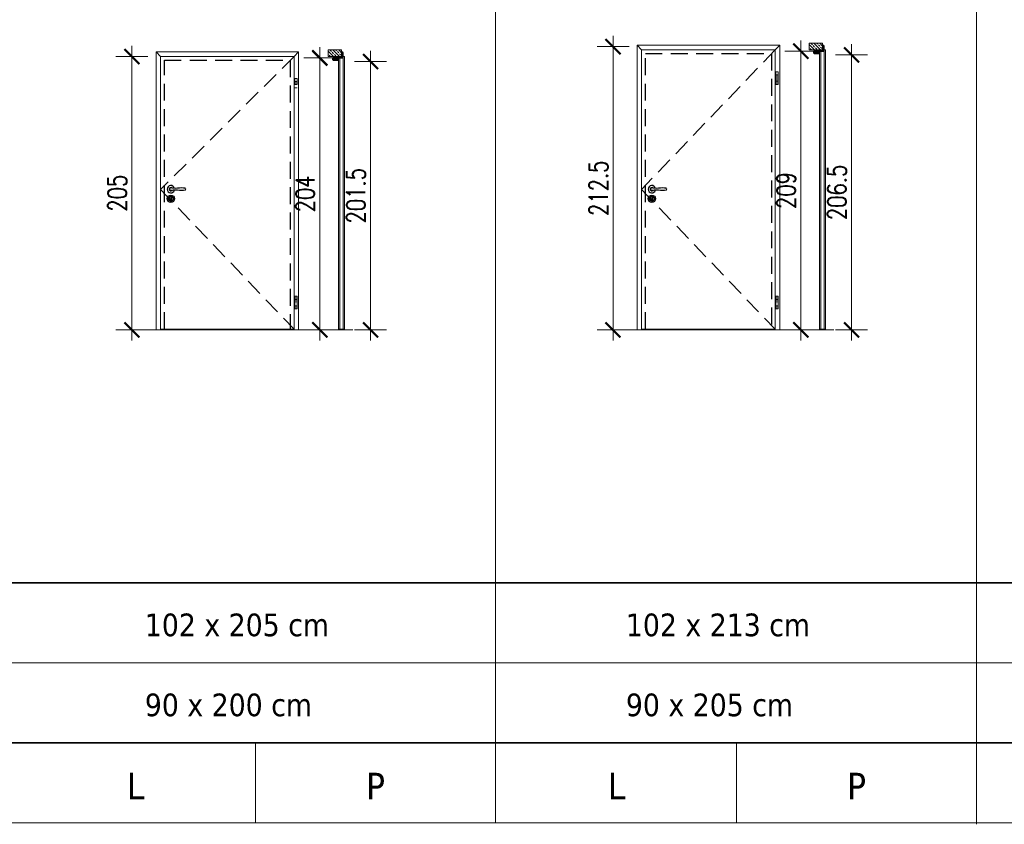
# Model space of a CAD drawing. Header units: millimetres. Extents: x 23192 to 149900, y -396339 to -79279.
# Tile 59 of 136: x 70063 to 70802, y -211348 to -210744. Entities that reach past the tile are written whole.
import ezdxf

# ---------------------------------------------------------------- set-up
doc = ezdxf.new("R2010")
doc.units = ezdxf.units.MM
doc.linetypes.add('CENTER', pattern=[0.6, 0.375, -0.075, 0.075, -0.075])
doc.linetypes.add('DASHED', pattern=[19.05, 12.7, -6.35])
doc.layers.get('0').update_dxf_attribs({"lineweight": 0})
for name, color, linetype, lineweight in [('0_LEGENDA', 7, 'Continuous', 13), ('Drzwi - hatch', 8, 'Continuous', 5), ('Drzwi KRAWĘDZIE', 7, 'Continuous', 20), ('KOREkty', 190, 'Continuous', 35)]:
    doc.layers.add(name, color=color, linetype=linetype, lineweight=lineweight)
for name, color, linetype in [('Drzwi - klamki', 150, 'Continuous'), ('Drzwi PRZER-DUŻA', 240, 'DASHED'), ('GRUBA', 4, 'Continuous')]:
    doc.layers.add(name, color=color, linetype=linetype)
doc.styles.add('ARIAL', font='tahoma.ttf')
doc.styles.add('SIMPLEX', font='simplex.shx', dxfattribs={"width": 0.77})
doc.dimstyles.new('OL PB 200', dxfattribs={"dimscale": 4, "dimtxt": 3.5, "dimasz": 0.2, "dimexe": 10, "dimexo": 10, "dimgap": 1, "dimtad": 1, "dimdec": 1, "dimrnd": 0.5, "dimzin": 9, "dimdsep": 46, "dimtxsty": 'SIMPLEX', "dimblk": 'thick_MSz', "dimcen": 0.1, "dimdle": 8, "dimse1": 1, "dimse2": 1, "dimclrd": 256, "dimclre": 256, "dimclrt": 3, "dimadec": 1, "dimazin": 2, "dimtfac": 1, "dimtdec": 1, "dimtix": 1, "dimtofl": 0, "dimtmove": 2, "dimatfit": 3, "dimldrblk": 'thick_MSz', "dimfxl": 10, "dimfxlon": 1, "dimtolj": 1, "dimlwd": -1, "dimlwe": -1, "dimarcsym": 0})

# ---------------------------------------------------------------- blocks, each defined once
blk = doc.blocks.new('thick_MSz')
for p, q in [((0, 15), (0, -15)), ((-10, 0), (10, 0))]:
    blk.add_line(p, q)
at = {"const_width": 2, "elevation": 2}
blk.add_lwpolyline([(-7.07, -7.07), (7.07, 7.07)], dxfattribs=at)
blk = doc.blocks.new('*D53')
at = {"layer": '0_LEGENDA', "transparency": 16777216}
blk.add_line((70288.11, -210773.89), (70288.11, -210976.29), dxfattribs=at)
at = {"layer": 'DEFPOINTS', "color": 0, "transparency": 16777216}
for p in [(70294.29, -210773.09), (70288.11, -210977.09), (70294.29, -210977.09)]:
    blk.add_point(p, dxfattribs=at)
at = {"layer": '0_LEGENDA', "transparency": 16777216, "xscale": 0.8, "yscale": 0.8, "zscale": 0.8}
for p, rotation in [((70288.11, -210773.09), 90), ((70288.11, -210977.09), 270)]:
    blk.add_blockref('thick_MSz', p, dxfattribs=dict(at, rotation=rotation))
at = {"layer": '0_LEGENDA', "color": 3, "transparency": 16777216, "insert": (70277.11, -210875.09), "char_height": 14, "attachment_point": 5, "rotation": 90, "style": 'SIMPLEX'}
blk.add_mtext('\\A1;204', dxfattribs=at)
blk = doc.blocks.new('*D54')
at = {"layer": '0_LEGENDA', "transparency": 16777216}
blk.add_line((70147.21, -210772.89), (70147.21, -210976.29), dxfattribs=at)
at = {"layer": 'DEFPOINTS', "color": 0, "transparency": 16777216}
for p in [(70294.29, -210772.09), (70147.21, -210977.09), (70304.77, -210977.09)]:
    blk.add_point(p, dxfattribs=at)
at = {"layer": '0_LEGENDA', "transparency": 16777216, "xscale": 0.8, "yscale": 0.8, "zscale": 0.8}
for p, rotation in [((70147.21, -210772.09), 90), ((70147.21, -210977.09), 270)]:
    blk.add_blockref('thick_MSz', p, dxfattribs=dict(at, rotation=rotation))
at = {"layer": '0_LEGENDA', "color": 3, "transparency": 16777216, "insert": (70136.21, -210874.59), "char_height": 14, "attachment_point": 5, "rotation": 90, "style": 'SIMPLEX'}
blk.add_mtext('\\A1;205', dxfattribs=at)
blk = doc.blocks.new('*D55')
at = {"layer": '0_LEGENDA', "transparency": 16777216}
blk.add_line((70326.21, -210776.64), (70326.21, -210976.29), dxfattribs=at)
at = {"layer": 'DEFPOINTS', "color": 0, "transparency": 16777216}
for p in [(70299.93, -210775.84), (70299.93, -210977.09), (70326.21, -210977.09)]:
    blk.add_point(p, dxfattribs=at)
at = {"layer": '0_LEGENDA', "transparency": 16777216, "xscale": 0.8, "yscale": 0.8, "zscale": 0.8}
for p, rotation in [((70326.21, -210775.84), 90), ((70326.21, -210977.09), 270)]:
    blk.add_blockref('thick_MSz', p, dxfattribs=dict(at, rotation=rotation))
at = {"layer": '0_LEGENDA', "color": 3, "transparency": 16777216, "insert": (70315.21, -210876.47), "char_height": 14, "attachment_point": 5, "rotation": 90, "style": 'SIMPLEX'}
blk.add_mtext('\\A1;201.5', dxfattribs=at)
blk = doc.blocks.new('*D182')
at = {"layer": '0_LEGENDA', "transparency": 16777216}
blk.add_line((70648.99, -210768.89), (70648.99, -210976.29), dxfattribs=at)
at = {"layer": 'DEFPOINTS', "color": 0, "transparency": 16777216}
for p in [(70655.18, -210768.09), (70648.99, -210977.09), (70655.18, -210977.09)]:
    blk.add_point(p, dxfattribs=at)
at = {"layer": '0_LEGENDA', "transparency": 16777216, "xscale": 0.8, "yscale": 0.8, "zscale": 0.8}
for p, rotation in [((70648.99, -210768.09), 90), ((70648.99, -210977.09), 270)]:
    blk.add_blockref('thick_MSz', p, dxfattribs=dict(at, rotation=rotation))
at = {"layer": '0_LEGENDA', "color": 3, "transparency": 16777216, "insert": (70637.99, -210872.59), "char_height": 14, "attachment_point": 5, "rotation": 90, "style": 'SIMPLEX'}
blk.add_mtext('\\A1;209', dxfattribs=at)
blk = doc.blocks.new('*D183')
at = {"layer": '0_LEGENDA', "transparency": 16777216}
blk.add_line((70508.1, -210765.39), (70508.1, -210976.29), dxfattribs=at)
at = {"layer": 'DEFPOINTS', "color": 0, "transparency": 16777216}
for p in [(70665.66, -210764.59), (70508.1, -210977.09), (70665.66, -210977.09)]:
    blk.add_point(p, dxfattribs=at)
at = {"layer": '0_LEGENDA', "transparency": 16777216, "xscale": 0.8, "yscale": 0.8, "zscale": 0.8}
for p, rotation in [((70508.1, -210764.59), 90), ((70508.1, -210977.09), 270)]:
    blk.add_blockref('thick_MSz', p, dxfattribs=dict(at, rotation=rotation))
at = {"layer": '0_LEGENDA', "color": 3, "transparency": 16777216, "insert": (70497.1, -210870.84), "char_height": 14, "attachment_point": 5, "rotation": 90, "style": 'SIMPLEX'}
blk.add_mtext('\\A1;212.5', dxfattribs=at)
blk = doc.blocks.new('*D184')
at = {"layer": '0_LEGENDA', "transparency": 16777216}
blk.add_line((70687.09, -210771.64), (70687.09, -210976.29), dxfattribs=at)
at = {"layer": 'DEFPOINTS', "color": 0, "transparency": 16777216}
for p in [(70660.81, -210770.84), (70660.81, -210977.09), (70687.09, -210977.09)]:
    blk.add_point(p, dxfattribs=at)
at = {"layer": '0_LEGENDA', "transparency": 16777216, "xscale": 0.8, "yscale": 0.8, "zscale": 0.8}
for p, rotation in [((70687.09, -210770.84), 90), ((70687.09, -210977.09), 270)]:
    blk.add_blockref('thick_MSz', p, dxfattribs=dict(at, rotation=rotation))
at = {"layer": '0_LEGENDA', "color": 3, "transparency": 16777216, "insert": (70676.09, -210873.97), "char_height": 14, "attachment_point": 5, "rotation": 90, "style": 'SIMPLEX'}
blk.add_mtext('\\A1;206.5', dxfattribs=at)

msp = doc.modelspace()

# ---------------------------------------------------------------- hatches: boundary and pattern name
at = {"layer": 'Drzwi - hatch'}
h = msp.add_hatch(dxfattribs=at)
h.set_pattern_fill('ANSI33', color=256, scale=0.5, angle=-90)
h.set_pattern_definition([(315, (66298.3618, -211037.672), (2.245064, 2.245064), []), (315, (66298.3618, -211039.917), (2.245064, 2.245064), [1.5875, -0.79375])])
h.paths.add_polyline_path([(70294.293, -210767.091), (70294.293, -210772.091), (70304.493, -210772.091), (70304.493, -210767.091)])
h = msp.add_hatch(dxfattribs=at)
h.set_pattern_fill('ANSI33', color=256, scale=0.5, angle=-90)
h.set_pattern_definition([(315, (66659.2455, -211032.6716), (2.245064, 2.245064), []), (315, (66659.2455, -211034.9167), (2.245064, 2.245064), [1.5875, -0.79375])])
h.paths.add_polyline_path([(70655.177, -210762.091), (70655.177, -210767.091), (70665.377, -210767.091), (70665.377, -210762.091)])
h = msp.add_hatch(dxfattribs=at)
h.set_pattern_fill('AR-CONC', color=256, scale=0.003, angle=-90)
h.set_pattern_definition([(320, (67204.75953, -210537.8616), (-0.047817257, -0.546554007), [0.05715, -0.62865]), (265, (67204.7595, -210537.8616), (0.57317054, 0.10573026), [0.04572, -0.50292175]), (10.451445, (67204.75554, -210537.90713), (0.525353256, -0.44082374), [0.04857003, -0.53427073]), (316.1842, (67204.9119, -210537.8616), (-0.12612698, -0.81323712), [0.085725, -0.942975]), (6.635558, (67204.9014, -210537.92935), (0.74227837, -0.7122124), [0.07285507, -0.80140682]), (261.18415, (67204.9119, -210537.8616), (0.74227837, -0.7122124), [0.0685799, -0.7543792]), (291, (67204.87383, -210537.9378), (-0.306795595, -0.454843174), [0.05715, -0.62865]), (236, (67204.8738, -210537.9378), (0.5525639, -0.185406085), [0.04572, -0.50292]), (341.451445, (67204.84826, -210537.9757), (0.24576831, -0.64024926), [0.04857003, -0.53426981]), (307.5, (67204.75953, -210537.86158), (0.253665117, -0.00926581), [0, -0.496824, 0, -0.51054, 0, -0.504825]), (277.5, (67204.75953, -210537.86158), (0.300541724, -0.200458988), [0, -0.291084, 0, -0.485394, 0, -0.192405]), (237.5, (67204.75953, -210537.69165), (-0.017186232, -0.406771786), [0, -0.1905, 0, -0.59436, 0, -0.78867]), (227.5, (67204.75953, -210537.61545), (0.076279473, -0.444387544), [0, -0.24765, 0, -0.394716, 0, -0.56007])])
h.paths.add_polyline_path([(70659.217, -210769.661, -0.4142136), (70659.057, -210769.501), (70659.057, -210767.931, -0.4142136), (70659.217, -210767.771), (70659.777, -210767.771), (70659.777, -210767.591), (70659.217, -210767.591), (70659.217, -210767.091), (70665.377, -210767.091), (70666.097, -210767.091), (70666.097, -210767.451, -0.4142136), (70665.937, -210767.611), (70661.737, -210767.611, 0.4142136), (70661.397, -210767.951), (70661.397, -210769.131, 0.4142136), (70661.737, -210769.471), (70662.402, -210769.471, -1), (70662.402, -210769.661)])
h.paths.add_polyline_path([(70665.377, -210767.091), (70665.377, -210763.771), (70665.937, -210763.771, -0.4142136), (70666.097, -210763.931), (70666.097, -210766.391), (70666.097, -210767.091)])
h = msp.add_hatch(dxfattribs=at)
h.set_pattern_fill('AR-CONC', color=256, scale=0.003, angle=-90)
h.set_pattern_definition([(320, (66843.87587, -210542.86183), (-0.047817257, -0.546554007), [0.05715, -0.62865]), (265, (66843.87587, -210542.8618), (0.57317054, 0.10573026), [0.04572, -0.50292175]), (10.451445, (66843.8719, -210542.90737), (0.525353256, -0.44082374), [0.04857003, -0.53427073]), (316.1842, (66844.0283, -210542.8618), (-0.12612698, -0.81323712), [0.085725, -0.942975]), (6.635558, (66844.01776, -210542.9296), (0.74227837, -0.7122124), [0.07285507, -0.80140682]), (261.18415, (66844.0283, -210542.8618), (0.74227837, -0.7122124), [0.0685799, -0.7543792]), (291, (66843.99017, -210542.93803), (-0.306795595, -0.454843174), [0.05715, -0.62865]), (236, (66843.99017, -210542.938), (0.5525639, -0.185406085), [0.04572, -0.50292]), (341.451445, (66843.9646, -210542.97593), (0.24576831, -0.64024926), [0.04857003, -0.53426981]), (307.5, (66843.87587, -210542.86183), (0.253665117, -0.00926581), [0, -0.496824, 0, -0.51054, 0, -0.504825]), (277.5, (66843.87587, -210542.86183), (0.300541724, -0.200458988), [0, -0.291084, 0, -0.485394, 0, -0.192405]), (237.5, (66843.87587, -210542.6919), (-0.017186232, -0.406771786), [0, -0.1905, 0, -0.59436, 0, -0.78867]), (227.5, (66843.87587, -210542.6157), (0.076279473, -0.444387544), [0, -0.24765, 0, -0.394716, 0, -0.56007])])
h.paths.add_polyline_path([(70298.333, -210774.661, -0.4142136), (70298.173, -210774.501), (70298.173, -210772.931, -0.4142136), (70298.333, -210772.771), (70298.893, -210772.771), (70298.893, -210772.591), (70298.333, -210772.591), (70298.333, -210772.091), (70304.493, -210772.091), (70305.213, -210772.091), (70305.213, -210772.451, -0.4142136), (70305.053, -210772.611), (70300.853, -210772.611, 0.4142136), (70300.513, -210772.951), (70300.513, -210774.131, 0.4142136), (70300.853, -210774.471), (70301.518, -210774.471, -1), (70301.518, -210774.661)])
h.paths.add_polyline_path([(70304.493, -210772.091), (70304.493, -210768.771), (70305.053, -210768.771, -0.4142136), (70305.213, -210768.931), (70305.213, -210771.391), (70305.213, -210772.091)])

# ---------------------------------------------------------------- linework, layer by layer
at = {"linetype": 'CENTER', "ltscale": 0.5}
for p, q in [((70270.113, -210788.46), (70270.113, -210792.96)), ((70630.996, -210783.46), (70630.996, -210792.96)), ((70270.113, -210951.841), (70270.113, -210961.341)), ((70630.996, -210951.841), (70630.996, -210961.341))]:
    msp.add_line(p, q, dxfattribs=at)
at = {"linetype": 'DASHED'}
for points in [[(70629.746, -210766.991), (70529.546, -210871.791), (70629.746, -210976.591)], [(70268.863, -210771.991), (70168.663, -210871.791), (70268.863, -210976.591)]]:
    msp.add_lwpolyline(points, dxfattribs=at)
at = {"layer": '0_LEGENDA', "linetype": 'ByBlock', "ltscale": 5}
for p, q in [((70419.923, -211346.754), (70419.923, -210174.457)), ((70780.803, -211347.909), (70780.803, -210175.611)), ((67487.721, -211166.755), (76924.798, -211166.749)), ((67487.721, -211226.755), (76924.742, -211226.749)), ((67487.721, -211286.755), (76924.686, -211286.749)), ((67487.721, -211286.755), (76924.686, -211286.753)), ((70239.922, -211286.754), (70239.922, -211346.755)), ((70600.806, -211286.754), (70600.806, -211346.754)), ((67487.721, -211346.755), (76924.63, -211346.749))]:
    msp.add_line(p, q, dxfattribs=at)
at = {"layer": 'Drzwi - klamki'}
for p, q in [((70300.693, -210773.012), (70300.693, -210774.141)), ((70300.693, -210774.141), (70300.829, -210774.276)), ((70300.708, -210772.976), (70300.879, -210772.806)), ((70301.086, -210773.091), (70300.793, -210773.091)), ((70300.793, -210773.091), (70300.793, -210774.041)), ((70301.299, -210774.041), (70300.793, -210774.041)), ((70300.835, -210772.991), (70300.949, -210772.876)), ((70300.993, -210772.991), (70300.835, -210772.991)), ((70300.835, -210774.141), (70300.899, -210774.206)), ((70301.013, -210774.141), (70300.835, -210774.141)), ((70301.086, -210773.091), (70300.966, -210773.577)), ((70300.966, -210773.577), (70301.299, -210774.041)), ((70300.993, -210772.991), (70301.179, -210772.806)), ((70301.013, -210774.141), (70301.148, -210774.276)), ((70301.189, -210773.091), (70301.074, -210773.556)), ((70301.074, -210773.556), (70301.436, -210774.061)), ((70301.135, -210772.991), (70301.249, -210772.876)), ((70301.293, -210772.991), (70301.135, -210772.991)), ((70301.154, -210774.141), (70301.219, -210774.206)), ((70301.289, -210774.141), (70301.154, -210774.141)), ((70301.393, -210773.091), (70301.189, -210773.091)), ((70301.293, -210772.991), (70301.479, -210772.806)), ((70301.334, -210774.213), (70301.295, -210774.291)), ((70301.393, -210773.091), (70301.393, -210773.419)), ((70301.435, -210772.991), (70301.549, -210772.876)), ((70301.435, -210772.991), (70301.493, -210773.012)), ((70301.493, -210773.012), (70301.493, -210773.419)), ((70301.493, -210774.291), (70301.634, -210774.305)), ((70301.548, -210773.469), (70301.929, -210773.432)), ((70301.558, -210773.568), (70301.9, -210773.535)), ((70301.943, -210773.838), (70301.943, -210773.575)), ((70302.043, -210773.855), (70302.043, -210773.531)), ((70302.193, -210772.991), (70302.193, -210772.791)), ((70302.193, -210772.791), (70303.193, -210772.791)), ((70302.206, -210772.791), (70302.193, -210772.803)), ((70302.304, -210772.791), (70302.193, -210772.902)), ((70302.307, -210772.991), (70302.193, -210772.878)), ((70302.208, -210772.991), (70302.193, -210772.976)), ((70303.193, -210772.991), (70302.193, -210772.991)), ((70302.403, -210772.791), (70302.203, -210772.991)), ((70302.406, -210772.991), (70302.206, -210772.791)), ((70302.502, -210772.791), (70302.302, -210772.991)), ((70302.504, -210772.991), (70302.304, -210772.791)), ((70302.601, -210772.791), (70302.401, -210772.991)), ((70302.603, -210772.991), (70302.403, -210772.791)), ((70302.699, -210772.791), (70302.499, -210772.991)), ((70302.702, -210772.991), (70302.502, -210772.791)), ((70302.798, -210772.791), (70302.598, -210772.991)), ((70302.801, -210772.991), (70302.601, -210772.791)), ((70302.897, -210772.791), (70302.697, -210772.991)), ((70302.899, -210772.991), (70302.699, -210772.791)), ((70302.996, -210772.791), (70302.796, -210772.991)), ((70302.998, -210772.991), (70302.798, -210772.791)), ((70303.095, -210772.791), (70302.895, -210772.991)), ((70303.097, -210772.991), (70302.897, -210772.791)), ((70303.193, -210772.791), (70302.993, -210772.991)), ((70303.193, -210772.989), (70302.996, -210772.791)), ((70303.193, -210772.89), (70303.092, -210772.991)), ((70303.193, -210772.89), (70303.095, -210772.791)), ((70303.193, -210772.989), (70303.191, -210772.991)), ((70303.193, -210772.791), (70303.193, -210772.991)), ((70661.577, -210768.011), (70661.577, -210769.141)), ((70661.577, -210769.141), (70661.712, -210769.276)), ((70661.592, -210767.976), (70661.762, -210767.805)), ((70661.97, -210768.091), (70661.677, -210768.091)), ((70661.677, -210768.091), (70661.677, -210769.041)), ((70662.182, -210769.041), (70661.677, -210769.041)), ((70661.718, -210767.991), (70661.833, -210767.876)), ((70661.877, -210767.991), (70661.718, -210767.991)), ((70661.718, -210769.141), (70661.783, -210769.205)), ((70661.896, -210769.141), (70661.718, -210769.141)), ((70661.97, -210768.091), (70661.85, -210768.576)), ((70661.85, -210768.576), (70662.182, -210769.041)), ((70661.877, -210767.991), (70662.062, -210767.805)), ((70661.896, -210769.141), (70662.032, -210769.276)), ((70662.073, -210768.091), (70661.958, -210768.556)), ((70661.958, -210768.556), (70662.319, -210769.06)), ((70662.018, -210767.991), (70662.133, -210767.876)), ((70662.177, -210767.991), (70662.018, -210767.991)), ((70662.038, -210769.141), (70662.102, -210769.205)), ((70662.173, -210769.141), (70662.038, -210769.141)), ((70662.277, -210768.091), (70662.073, -210768.091)), ((70662.177, -210767.991), (70662.362, -210767.805)), ((70662.218, -210769.213), (70662.179, -210769.291)), ((70662.277, -210768.091), (70662.277, -210768.419)), ((70662.318, -210767.991), (70662.433, -210767.876)), ((70662.318, -210767.991), (70662.377, -210768.011)), ((70662.377, -210768.011), (70662.377, -210768.419)), ((70662.377, -210769.291), (70662.518, -210769.305)), ((70662.432, -210768.468), (70662.812, -210768.431)), ((70662.442, -210768.568), (70662.783, -210768.535)), ((70662.827, -210768.838), (70662.827, -210768.575)), ((70662.927, -210768.855), (70662.927, -210768.531)), ((70663.077, -210767.991), (70663.077, -210767.791)), ((70663.077, -210767.791), (70664.077, -210767.791)), ((70663.089, -210767.791), (70663.077, -210767.803)), ((70663.188, -210767.791), (70663.077, -210767.902)), ((70663.19, -210767.991), (70663.077, -210767.877)), ((70663.092, -210767.991), (70663.077, -210767.976)), ((70664.077, -210767.991), (70663.077, -210767.991)), ((70663.287, -210767.791), (70663.087, -210767.991)), ((70663.289, -210767.991), (70663.089, -210767.791)), ((70663.386, -210767.791), (70663.186, -210767.991)), ((70663.388, -210767.991), (70663.188, -210767.791)), ((70663.484, -210767.791), (70663.284, -210767.991)), ((70663.487, -210767.991), (70663.287, -210767.791)), ((70663.583, -210767.791), (70663.383, -210767.991)), ((70663.586, -210767.991), (70663.386, -210767.791)), ((70663.682, -210767.791), (70663.482, -210767.991)), ((70663.684, -210767.991), (70663.484, -210767.791)), ((70663.781, -210767.791), (70663.581, -210767.991)), ((70663.783, -210767.991), (70663.583, -210767.791)), ((70663.88, -210767.791), (70663.68, -210767.991)), ((70663.882, -210767.991), (70663.682, -210767.791)), ((70663.978, -210767.791), (70663.778, -210767.991)), ((70663.981, -210767.991), (70663.781, -210767.791)), ((70664.077, -210767.791), (70663.877, -210767.991)), ((70664.077, -210767.988), (70663.88, -210767.791)), ((70664.077, -210767.89), (70663.976, -210767.991)), ((70664.077, -210767.89), (70663.978, -210767.791)), ((70664.077, -210767.988), (70664.075, -210767.991)), ((70664.077, -210767.791), (70664.077, -210767.991))]:
    msp.add_line(p, q, dxfattribs=at)
at = {"layer": 'Drzwi - klamki', "ltscale": 0.2}
for p, q in [((70175.213, -210871.341), (70175.213, -210871.841)), ((70175.213, -210871.341), (70175.343, -210871.341)), ((70175.213, -210871.841), (70175.343, -210871.841)), ((70536.096, -210871.341), (70536.096, -210871.841)), ((70536.096, -210871.341), (70536.227, -210871.341)), ((70536.096, -210871.841), (70536.227, -210871.841)), ((70175.838, -210878.635), (70175.838, -210879.885)), ((70176.888, -210878.635), (70176.888, -210879.885)), ((70536.721, -210878.635), (70536.721, -210879.885)), ((70537.771, -210878.635), (70537.771, -210879.885))]:
    msp.add_line(p, q, dxfattribs=at)
for centre, radius in [((70176.363, -210878.735), 2.8), ((70176.368, -210878.739), 1.8), ((70537.246, -210878.735), 2.8), ((70537.251, -210878.739), 1.8)]:
    msp.add_circle(centre, radius, dxfattribs=at)
at = {"layer": 'Drzwi - klamki'}
for centre, radius, start, end in [((70300.743, -210773.012), 0.05, 135, 180), ((70300.864, -210774.241), 0.05, 225, 270), ((70300.864, -210774.241), 0.05, 270, 45), ((70300.914, -210772.841), 0.05, 90, 135), ((70300.914, -210772.841), 0.05, 315, 90), ((70301.183, -210774.241), 0.05, 225, 270), ((70301.214, -210772.841), 0.05, 90, 135), ((70301.183, -210774.241), 0.05, 270, 45), ((70301.214, -210772.841), 0.05, 315, 90), ((70301.289, -210774.191), 0.05, 333.425339, 90), ((70301.543, -210773.419), 0.15, 180, 275.563415), ((70301.639, -210773.915), 0.25, 215.623943, 327.559413), ((70301.514, -210772.841), 0.05, 90, 135), ((70301.543, -210773.419), 0.05, 180, 275.563415), ((70301.514, -210772.841), 0.05, 315, 90), ((70301.659, -210774.056), 0.25, 264.429901, 319.458571), ((70301.074, -210773.556), 1.019, 319.458571, 341.015535), ((70301.074, -210773.556), 0.919, 327.559413, 339.878843), ((70301.903, -210773.575), 0.04, 0, 95.563415), ((70301.943, -210773.581), 0.15, 89.587511, 95.563415), ((70301.843, -210773.838), 0.1, 339.878843, 0), ((70301.943, -210773.531), 0.1, 0, 89.587511), ((70301.943, -210773.855), 0.1, 341.015535, 0), ((70661.627, -210768.011), 0.05, 135, 180), ((70661.748, -210769.241), 0.05, 225, 270), ((70661.748, -210769.241), 0.05, 270, 45), ((70661.798, -210767.841), 0.05, 90, 135), ((70661.798, -210767.841), 0.05, 315, 90), ((70662.067, -210769.241), 0.05, 225, 270), ((70662.098, -210767.841), 0.05, 90, 135), ((70662.067, -210769.241), 0.05, 270, 45), ((70662.098, -210767.841), 0.05, 315, 90), ((70662.173, -210769.191), 0.05, 333.425339, 90), ((70662.427, -210768.419), 0.15, 180, 275.563415), ((70662.523, -210768.915), 0.25, 215.623943, 327.559413), ((70662.398, -210767.841), 0.05, 90, 135), ((70662.427, -210768.419), 0.05, 180, 275.563415), ((70662.398, -210767.841), 0.05, 315, 90), ((70662.542, -210769.056), 0.25, 264.429901, 319.458571), ((70661.958, -210768.556), 1.019, 319.458571, 341.015535), ((70661.958, -210768.556), 0.919, 327.559413, 339.878843), ((70662.787, -210768.575), 0.04, 0, 95.563415), ((70662.827, -210768.581), 0.15, 89.587511, 95.563415), ((70662.727, -210768.838), 0.1, 339.878843, 0), ((70662.827, -210768.531), 0.1, 0, 89.587511), ((70662.827, -210768.855), 0.1, 341.015535, 0)]:
    msp.add_arc(centre, radius, start, end, dxfattribs=at)
at = {"layer": 'Drzwi - klamki', "ltscale": 0.2}
for centre, radius, start, end in [((70176.363, -210871.591), 2.801, 13.271535, 346.728465), ((70176.363, -210871.591), 1.25, 42.903782, 317.096218), ((70176.363, -210871.591), 1.05, 64.699839, 295.300161), ((70537.246, -210871.591), 2.801, 13.271535, 346.728465), ((70537.246, -210871.591), 1.25, 42.903782, 317.096218), ((70537.246, -210871.591), 1.05, 64.699839, 295.300161), ((70176.363, -210877.935), 0.875, 306.869898, 233.130102), ((70186.773, -210871.591), 0.74, 288.924644, 71.075356), ((70537.246, -210877.935), 0.875, 306.869898, 233.130102), ((70547.656, -210871.591), 0.74, 288.924644, 71.075356), ((70176.363, -210879.885), 0.525, 180, 270), ((70176.363, -210879.885), 0.525, 270, 0), ((70537.246, -210879.885), 0.525, 180, 270), ((70537.246, -210879.885), 0.525, 270, 0)]:
    msp.add_arc(centre, radius, start, end, dxfattribs=at)
for points in [[(70187.013, -210870.891), (70184.513, -210870.641), (70178.217, -210870.891), (70176.363, -210870.541)], [(70547.896, -210870.891), (70545.396, -210870.641), (70539.101, -210870.891), (70537.246, -210870.541)], [(70187.013, -210872.291), (70184.513, -210872.541), (70178.217, -210872.291), (70176.363, -210872.641)], [(70547.896, -210872.291), (70545.396, -210872.541), (70539.101, -210872.291), (70537.246, -210872.641)]]:
    msp.add_spline(points, degree=3, dxfattribs=at)
at = {"layer": 'Drzwi KRAWĘDZIE'}
for p, q in [((70526.146, -210977.091), (70526.146, -210763.591)), ((70633.146, -210763.591), (70526.146, -210763.591)), ((70526.146, -210763.591), (70529.546, -210766.991)), ((70633.146, -210763.591), (70629.746, -210766.991)), ((70633.146, -210977.091), (70633.146, -210763.591)), ((70659.217, -210767.591), (70659.217, -210767.091)), ((70666.377, -210766.991), (70667.477, -210766.991)), ((70666.377, -210766.991), (70666.377, -210768.191)), ((70666.377, -210766.991), (70666.377, -210768.191)), ((70666.577, -210766.991), (70666.577, -210976.591)), ((70667.577, -210767.091), (70667.577, -210976.491)), ((70165.263, -210977.091), (70165.263, -210768.591)), ((70272.263, -210768.591), (70165.263, -210768.591)), ((70165.263, -210768.591), (70168.663, -210771.991)), ((70272.263, -210768.591), (70268.863, -210771.991)), ((70272.263, -210977.091), (70272.263, -210768.591)), ((70298.333, -210772.591), (70298.333, -210772.091)), ((70302.093, -210773.291), (70302.093, -210976.491)), ((70305.493, -210773.191), (70302.193, -210773.191)), ((70303.093, -210773.191), (70303.093, -210976.591)), ((70305.493, -210771.991), (70306.593, -210771.991)), ((70305.493, -210771.991), (70305.493, -210773.191)), ((70305.493, -210771.991), (70305.493, -210773.191)), ((70305.693, -210771.991), (70305.693, -210976.591)), ((70306.693, -210772.091), (70306.693, -210976.491)), ((70662.977, -210768.291), (70662.977, -210976.491)), ((70666.377, -210768.191), (70663.077, -210768.191)), ((70663.977, -210768.191), (70663.977, -210976.591)), ((70271.063, -210788.46), (70269.163, -210788.46)), ((70269.163, -210788.46), (70269.163, -210792.96)), ((70271.063, -210788.46), (70271.063, -210792.96)), ((70631.946, -210783.46), (70630.046, -210783.46)), ((70630.046, -210783.46), (70630.046, -210792.96)), ((70631.946, -210785.86), (70630.046, -210785.86)), ((70631.946, -210783.46), (70631.946, -210792.96)), ((70271.063, -210790.86), (70269.163, -210790.86)), ((70269.163, -210792.96), (70271.063, -210792.96)), ((70271.063, -210795.56), (70269.163, -210795.56)), ((70631.946, -210790.56), (70630.046, -210790.56)), ((70630.046, -210792.96), (70631.946, -210792.96)), ((70306.693, -210874.391), (70306.693, -210868.791)), ((70667.577, -210874.391), (70667.577, -210868.791)), ((70271.063, -210951.841), (70269.163, -210951.841)), ((70269.163, -210951.841), (70269.163, -210961.341)), ((70271.063, -210951.841), (70271.063, -210961.341)), ((70631.946, -210951.841), (70630.046, -210951.841)), ((70630.046, -210951.841), (70630.046, -210961.341)), ((70631.946, -210951.841), (70631.946, -210961.341)), ((70271.063, -210954.241), (70269.163, -210954.241)), ((70271.063, -210958.941), (70269.163, -210958.941)), ((70631.946, -210954.241), (70630.046, -210954.241)), ((70631.946, -210958.941), (70630.046, -210958.941)), ((70269.163, -210961.341), (70271.063, -210961.341)), ((70630.046, -210961.341), (70631.946, -210961.341)), ((70159.271, -210977.091), (70278.278, -210977.091)), ((70171.513, -210977.091), (70171.513, -210976.591)), ((70266.013, -210977.091), (70266.013, -210976.591)), ((70295.773, -210977.091), (70312.964, -210977.091)), ((70302.193, -210976.591), (70306.593, -210976.591)), ((70520.154, -210977.091), (70639.162, -210977.091)), ((70532.396, -210977.091), (70532.396, -210976.591)), ((70626.896, -210977.091), (70626.896, -210976.591)), ((70656.657, -210977.091), (70673.847, -210977.091)), ((70663.077, -210976.591), (70667.477, -210976.591))]:
    msp.add_line(p, q, dxfattribs=at)
for points in [[(70304.493, -210767.091), (70304.493, -210772.091), (70294.293, -210772.091), (70294.293, -210767.091)], [(70629.746, -210766.991), (70529.546, -210766.991), (70529.546, -210976.591), (70629.746, -210976.591)], [(70665.377, -210762.091), (70665.377, -210767.091), (70655.177, -210767.091), (70655.177, -210762.091)], [(70268.863, -210771.991), (70168.663, -210771.991), (70168.663, -210976.591), (70268.863, -210976.591)]]:
    msp.add_lwpolyline(points, close=True, dxfattribs=at)
for centre, start, end in [((70667.477, -210767.091), 0, 90), ((70302.193, -210773.291), 90, 180), ((70306.593, -210772.091), 0, 90), ((70663.077, -210768.291), 90, 180), ((70302.193, -210976.491), 180, 270), ((70306.593, -210976.491), 270, 0), ((70663.077, -210976.491), 180, 270), ((70667.477, -210976.491), 270, 0)]:
    msp.add_arc(centre, 0.1, start, end, dxfattribs=at)
at = {"layer": 'Drzwi PRZER-DUŻA'}
for points in [[(70532.396, -210976.591), (70532.396, -210769.841), (70626.896, -210769.841), (70626.896, -210976.591)], [(70171.513, -210976.591), (70171.513, -210774.841), (70266.013, -210774.841), (70266.013, -210976.591)]]:
    msp.add_lwpolyline(points, dxfattribs=at)
at = {"layer": 'GRUBA', "ltscale": 0.2}
for p, q in [((70665.377, -210763.771), (70665.377, -210763.591)), ((70665.377, -210763.591), (70665.937, -210763.591)), ((70665.937, -210763.771), (70665.377, -210763.771)), ((70666.097, -210766.391), (70666.097, -210763.931)), ((70666.097, -210767.451), (70666.097, -210766.391)), ((70666.277, -210763.931), (70666.277, -210767.451)), ((70297.993, -210774.501), (70297.993, -210772.931)), ((70298.173, -210772.931), (70298.173, -210774.501)), ((70298.333, -210772.591), (70298.893, -210772.591)), ((70298.893, -210772.771), (70298.333, -210772.771)), ((70298.333, -210774.661), (70301.518, -210774.661)), ((70298.893, -210772.591), (70298.893, -210772.771)), ((70300.513, -210774.131), (70300.513, -210772.951)), ((70300.693, -210772.951), (70300.693, -210774.131)), ((70300.853, -210772.611), (70305.053, -210772.611)), ((70304.593, -210772.791), (70300.853, -210772.791)), ((70300.853, -210774.291), (70301.518, -210774.291)), ((70301.518, -210774.471), (70300.853, -210774.471)), ((70304.493, -210768.771), (70304.493, -210768.591)), ((70304.493, -210768.591), (70305.053, -210768.591)), ((70305.053, -210768.771), (70304.493, -210768.771)), ((70305.053, -210772.791), (70304.593, -210772.791)), ((70305.213, -210771.391), (70305.213, -210768.931)), ((70305.213, -210772.451), (70305.213, -210771.391)), ((70305.393, -210768.931), (70305.393, -210772.451)), ((70658.877, -210769.501), (70658.877, -210767.931)), ((70659.057, -210767.931), (70659.057, -210769.501)), ((70659.217, -210767.591), (70659.777, -210767.591)), ((70659.777, -210767.771), (70659.217, -210767.771)), ((70659.217, -210769.661), (70662.402, -210769.661)), ((70662.402, -210769.841), (70659.217, -210769.841)), ((70659.777, -210767.591), (70659.777, -210767.771)), ((70661.397, -210769.131), (70661.397, -210767.951)), ((70661.577, -210767.951), (70661.577, -210769.131)), ((70661.737, -210767.611), (70665.937, -210767.611)), ((70665.477, -210767.791), (70661.737, -210767.791)), ((70661.737, -210769.291), (70662.402, -210769.291)), ((70662.402, -210769.471), (70661.737, -210769.471)), ((70665.937, -210767.791), (70665.477, -210767.791)), ((70301.518, -210774.841), (70298.333, -210774.841))]:
    msp.add_line(p, q, dxfattribs=at)
for centre, radius, start, end in [((70665.937, -210763.931), 0.34, 0, 90), ((70665.937, -210763.931), 0.16, 0, 90), ((70298.333, -210772.931), 0.34, 90, 180), ((70298.333, -210774.501), 0.34, 180, 270), ((70298.333, -210772.931), 0.16, 90, 180), ((70298.333, -210774.501), 0.16, 180, 270), ((70300.853, -210772.951), 0.34, 90, 180), ((70300.853, -210774.131), 0.34, 180, 270), ((70300.853, -210772.951), 0.16, 90, 180), ((70300.853, -210774.131), 0.16, 180, 270), ((70301.518, -210774.566), 0.275, 270, 90), ((70301.518, -210774.566), 0.095, 270, 90), ((70305.053, -210768.931), 0.34, 0, 90), ((70305.053, -210768.931), 0.16, 0, 90), ((70305.053, -210772.451), 0.16, 270, 0), ((70305.053, -210772.451), 0.34, 270, 0), ((70659.217, -210767.931), 0.34, 90, 180), ((70659.217, -210769.501), 0.34, 180, 270), ((70659.217, -210767.931), 0.16, 90, 180), ((70659.217, -210769.501), 0.16, 180, 270), ((70661.737, -210767.951), 0.34, 90, 180), ((70661.737, -210769.131), 0.34, 180, 270), ((70661.737, -210767.951), 0.16, 90, 180), ((70661.737, -210769.131), 0.16, 180, 270), ((70662.402, -210769.566), 0.275, 270, 90), ((70662.402, -210769.566), 0.095, 270, 90), ((70665.937, -210767.451), 0.16, 270, 0), ((70665.937, -210767.451), 0.34, 270, 0)]:
    msp.add_arc(centre, radius, start, end, dxfattribs=at)
at = {"layer": 'KOREkty'}
msp.add_lwpolyline([(67895.989, -211166.755), (76924.686, -211166.754), (76924.686, -211286.749), (67895.989, -211286.75)], close=True, dxfattribs=at)

# ---------------------------------------------------------------- texts
at = {"layer": '0_LEGENDA', "linetype": 'ByBlock', "ltscale": 5, "attachment_point": 1, "style": 'ARIAL'}
for s, insert, char_height, width in [('102 x 205 cm', (70156.882, -211189.831), 17, 162.7638), ('102 x 213 cm', (70517.766, -211189.831), 17, 162.7638), ('90 x 200 cm', (70156.882, -211249.831), 17, 212.04863), ('90 x 205 cm', (70517.766, -211249.831), 17, 212.04863), ('\\pxqc;L', (70059.922, -211309.283), 20, 180), ('\\pxqc;P', (70239.922, -211309.283), 20, 180), ('\\pxqc;L', (70420.806, -211309.283), 20, 180), ('\\pxqc;P', (70600.806, -211309.283), 20, 180)]:
    msp.add_mtext(s, dxfattribs=dict(at, insert=insert, char_height=char_height, width=width))

# ---------------------------------------------------------------- dimensions: what is measured, and where the dimension line sits
at = {"layer": '0_LEGENDA', "color": 7}
for base, p1, p2, picture, middle in [((70508.098, -210977.091), (70665.657, -210764.591), (70665.657, -210977.091), '*D183', (70497.098, -210870.841)), ((70147.214, -210977.091), (70294.293, -210772.091), (70304.773, -210977.091), '*D54', (70136.214, -210874.591)), ((70288.108, -210977.091), (70294.293, -210773.091), (70294.293, -210977.091), '*D53', (70277.108, -210875.091)), ((70648.992, -210977.091), (70655.177, -210768.091), (70655.177, -210977.091), '*D182', (70637.992, -210872.591)), ((70687.09327, -210977.09078), (70660.80958, -210770.84077), (70660.80958, -210977.09078), '*D184', (70676.09327, -210873.96577)), ((70326.209612, -210977.09102), (70299.925924, -210775.841016), (70299.925924, -210977.09102), '*D55', (70315.209612, -210876.466018))]:
    dim = msp.add_linear_dim(base=base, p1=p1, p2=p2, angle=90, dimstyle='OL PB 200', dxfattribs=at)
    dim.commit()
    dim.dimension.update_dxf_attribs({"geometry": picture, "text_midpoint": middle})

doc.saveas('drawing.dxf')
